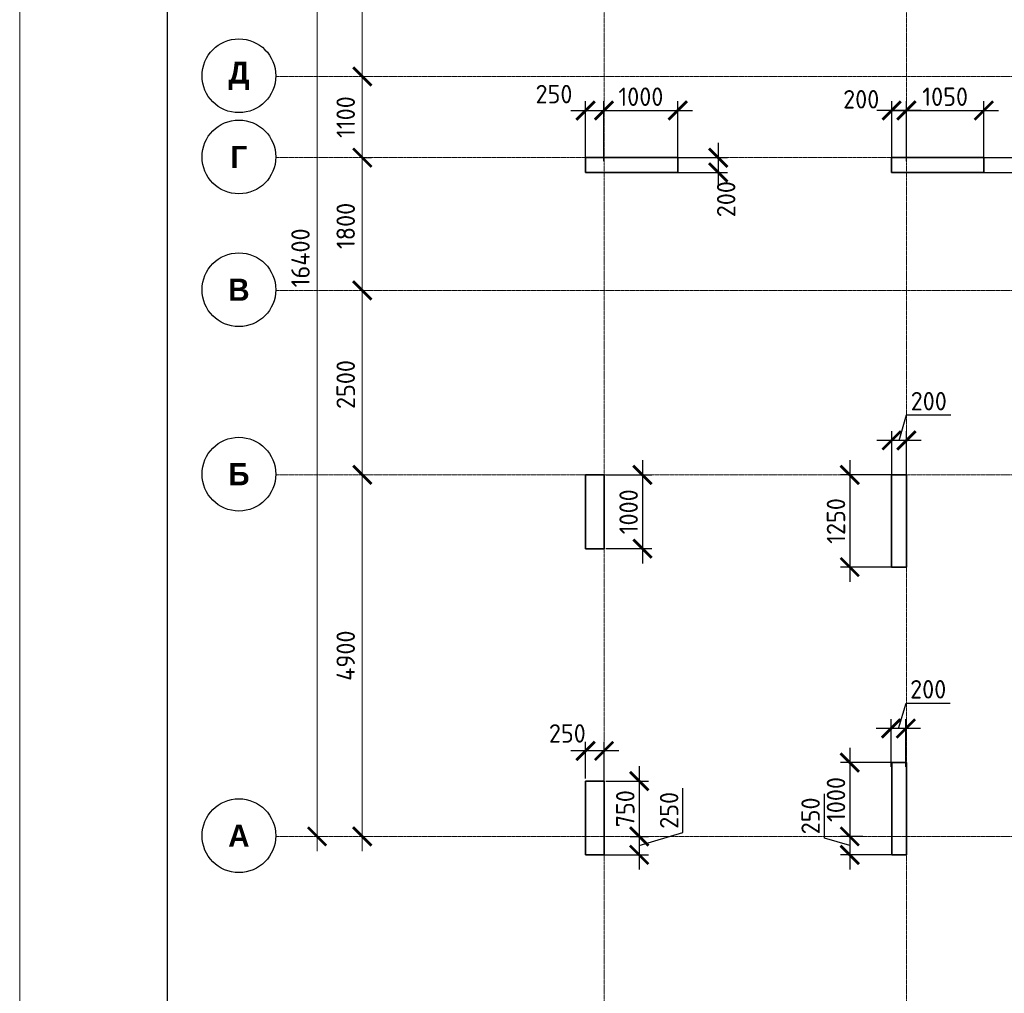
# Model space of a CAD drawing. Header units: millimetres. Extents: x 369815 to 1481759, y -423071 to -27917.
# Tile 29 of 256: x 436521 to 449869, y -314867 to -301670. Entities that reach past the tile are written whole.
import ezdxf

# ---------------------------------------------------------------- set-up
doc = ezdxf.new("R2010")
doc.units = ezdxf.units.MM
doc.linetypes.add('______5', pattern=[1100, 800, -100, 100, -100])
doc.linetypes.add('осевая', pattern=[50.8, 31.75, -6.35, 6.35, -6.35])
doc.layers.add('Колонна_ бетон', color=7, linetype='Continuous', lineweight=50, true_color=0xb4b496)
for name, color, linetype, lineweight in [('Оси', 40, '______5', 18), ('размер', 1, 'Continuous', 25), ('РАЗМЕРЫ', 1, 'Continuous', 9), ('ТОНКИЕ', 7, 'Continuous', 9)]:
    doc.layers.add(name, color=color, linetype=linetype, lineweight=lineweight)
doc.layers.add('ТОЛСТЫЕ_ОСНОВНЫЕ', color=6, linetype='Continuous')
doc.styles.add('Century Gothic', font='GOTHIC.TTF')
doc.styles.add('GOST-2.304_Type-B', font='GOST_Common.ttf')
doc.dimstyles.new('СПДС', dxfattribs={"dimscale": 100, "dimtxt": 2.5, "dimasz": 2.5, "dimexe": 1.25, "dimexo": 0, "dimtad": 1, "dimdec": 0, "dimtxsty": 'GOST-2.304_Type-B', "dimblk": 'ARCHTICK', "dimcen": 2.5, "dimdle": 2, "dimadec": 0, "dimazin": 2, "dimtfac": 0.75, "dimtdec": 0, "dimtmove": 1, "dimatfit": 3, "dimfxl": 1, "dimtolj": 1, "dimarcsym": 1})

# ---------------------------------------------------------------- blocks, each defined once
blk = doc.blocks.new('_ArchTick')
at = {"color": 0, "linetype": 'ByBlock', "const_width": 0.15}
blk.add_lwpolyline([(-0.5, -0.5), (0.5, 0.5)], dxfattribs=at)
blk = doc.blocks.new('*D2368')
at = {"color": 0, "lineweight": -2, "transparency": 16777216}
for p, q in [((979756, -14893), (979756, 1907)), ((979756, 1707), (979881, 1707)), ((979756, -14693), (979881, -14693))]:
    blk.add_line(p, q, dxfattribs=at)
at = {"layer": 'DEFPOINTS', "color": 0, "transparency": 16777216}
for p in [(979756, 1707), (979756, 1707), (979756, -14693)]:
    blk.add_point(p, dxfattribs=at)
at = {"color": 0, "lineweight": -2, "transparency": 16777216, "xscale": 250, "yscale": 250, "zscale": 250}
for p, rotation in [((979756, 1707), 90), ((979756, -14693), 270)]:
    blk.add_blockref('_ArchTick', p, dxfattribs=dict(at, rotation=rotation))
at = {"color": 0, "transparency": 16777216, "insert": (979531, -6851), "char_height": 250, "width": 104166.67, "attachment_point": 5, "rotation": 90, "style": 'GOST-2.304_Type-B'}
blk.add_mtext('\\A1;16400', dxfattribs=at)
blk = doc.blocks.new('NSY101')
at = {"color": 0, "linetype": 'ByBlock', "lineweight": -2}
blk.add_circle((0, 0), 50, dxfattribs=at)
blk = doc.blocks.new('СЛОЖНЫЙ_ОБЪЕКТ_23')
at = {"layer": 'Оси', "color": 16, "linetype": 'Continuous', "lineweight": 25, "transparency": 33554687, "xscale": 9.999999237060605, "yscale": 9.999999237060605, "zscale": 9.999999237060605}
blk.add_blockref('NSY101', (-12319, -19997), dxfattribs=at)
at = {"layer": 'Оси', "color": 16, "linetype": 'Continuous', "lineweight": 25, "transparency": 33554687, "insert": (-12319, -19997), "char_height": 300, "width": 460, "attachment_point": 5, "style": 'Century Gothic'}
blk.add_mtext('\\A1;{\\fCentury Gothic|i0|b1;\\H300.000000;\\W1.000000;\\C16;А}\\P', dxfattribs=at)
blk = doc.blocks.new('СЛОЖНЫЙ_ОБЪЕКТ_24')
at = {"layer": 'Оси', "color": 16, "linetype": 'Continuous', "lineweight": 25, "transparency": 33554687, "xscale": 9.999999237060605, "yscale": 9.999999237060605, "zscale": 9.999999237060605}
blk.add_blockref('NSY101', (-12319, -15097), dxfattribs=at)
at = {"layer": 'Оси', "color": 16, "linetype": 'Continuous', "lineweight": 25, "transparency": 33554687, "insert": (-12319, -15097), "char_height": 300, "width": 390, "attachment_point": 5, "style": 'Century Gothic'}
blk.add_mtext('\\A1;{\\fCentury Gothic|i0|b1;\\H300.000000;\\W1.000000;\\C16;Б}\\P', dxfattribs=at)
blk = doc.blocks.new('СЛОЖНЫЙ_ОБЪЕКТ_25')
at = {"layer": 'Оси', "color": 16, "linetype": 'Continuous', "lineweight": 25, "transparency": 33554687, "xscale": 9.999999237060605, "yscale": 9.999999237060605, "zscale": 9.999999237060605}
blk.add_blockref('NSY101', (-12319, -12597), dxfattribs=at)
at = {"layer": 'Оси', "color": 16, "linetype": 'Continuous', "lineweight": 25, "transparency": 33554687, "insert": (-12319, -12597), "char_height": 300, "width": 390, "attachment_point": 5, "style": 'Century Gothic'}
blk.add_mtext('\\A1;{\\fCentury Gothic|i0|b1;\\H300.000000;\\W1.000000;\\C16;В}\\P', dxfattribs=at)
blk = doc.blocks.new('СЛОЖНЫЙ_ОБЪЕКТ_26')
at = {"layer": 'Оси', "color": 16, "linetype": 'Continuous', "lineweight": 25, "transparency": 33554687, "xscale": 9.999999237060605, "yscale": 9.999999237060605, "zscale": 9.999999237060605}
blk.add_blockref('NSY101', (-12319, -10797), dxfattribs=at)
at = {"layer": 'Оси', "color": 16, "linetype": 'Continuous', "lineweight": 25, "transparency": 33554687, "insert": (-12319, -10797), "char_height": 300, "width": 345, "attachment_point": 5, "style": 'Century Gothic'}
blk.add_mtext('\\A1;{\\fCentury Gothic|i0|b1;\\H300.000000;\\W1.000000;\\C16;Г}\\P', dxfattribs=at)
blk = doc.blocks.new('СЛОЖНЫЙ_ОБЪЕКТ_27')
at = {"layer": 'Оси', "color": 16, "linetype": 'Continuous', "lineweight": 25, "transparency": 33554687, "xscale": 9.999999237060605, "yscale": 9.999999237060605, "zscale": 9.999999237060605}
blk.add_blockref('NSY101', (-12319, -9697), dxfattribs=at)
at = {"layer": 'Оси', "color": 16, "linetype": 'Continuous', "lineweight": 25, "transparency": 33554687, "insert": (-12319, -9697), "char_height": 300, "width": 470, "attachment_point": 5, "style": 'Century Gothic'}
blk.add_mtext('\\A1;{\\fCentury Gothic|i0|b1;\\H300.000000;\\W1.000000;\\C16;Д}\\P', dxfattribs=at)
blk = doc.blocks.new('*D2349')
at = {"color": 0, "lineweight": -2, "transparency": 16777216}
for p, q in [((980369, -14893), (980369, -9593)), ((980369, -9793), (980494, -9793)), ((980369, -14693), (980494, -14693))]:
    blk.add_line(p, q, dxfattribs=at)
at = {"layer": 'DEFPOINTS', "color": 0, "transparency": 16777216}
for p in [(980369, -9793), (980369, -9793), (980369, -14693)]:
    blk.add_point(p, dxfattribs=at)
at = {"color": 0, "lineweight": -2, "transparency": 16777216, "xscale": 250, "yscale": 250, "zscale": 250}
for p, rotation in [((980369, -9793), 90), ((980369, -14693), 270)]:
    blk.add_blockref('_ArchTick', p, dxfattribs=dict(at, rotation=rotation))
at = {"color": 0, "transparency": 16777216, "insert": (980144, -12243), "char_height": 250, "width": 83333.33, "attachment_point": 5, "rotation": 90, "style": 'GOST-2.304_Type-B'}
blk.add_mtext('\\A1;4900', dxfattribs=at)
blk = doc.blocks.new('*D2350')
at = {"color": 0, "lineweight": -2, "transparency": 16777216}
for p, q in [((980369, -9993), (980369, -7093)), ((980369, -7293), (980494, -7293)), ((980369, -9793), (980494, -9793))]:
    blk.add_line(p, q, dxfattribs=at)
at = {"layer": 'DEFPOINTS', "color": 0, "transparency": 16777216}
for p in [(980369, -7293), (980369, -7293), (980369, -9793)]:
    blk.add_point(p, dxfattribs=at)
at = {"color": 0, "lineweight": -2, "transparency": 16777216, "xscale": 250, "yscale": 250, "zscale": 250}
for p, rotation in [((980369, -7293), 90), ((980369, -9793), 270)]:
    blk.add_blockref('_ArchTick', p, dxfattribs=dict(at, rotation=rotation))
at = {"color": 0, "transparency": 16777216, "insert": (980144, -8568), "char_height": 250, "width": 83333.33, "attachment_point": 5, "rotation": 90, "style": 'GOST-2.304_Type-B'}
blk.add_mtext('\\A1;2500', dxfattribs=at)
blk = doc.blocks.new('*D2351')
at = {"color": 0, "lineweight": -2, "transparency": 16777216}
for p, q in [((980369, -7493), (980369, -5293)), ((980369, -5493), (980494, -5493)), ((980369, -7293), (980494, -7293))]:
    blk.add_line(p, q, dxfattribs=at)
at = {"layer": 'DEFPOINTS', "color": 0, "transparency": 16777216}
for p in [(980369, -5493), (980369, -5493), (980369, -7293)]:
    blk.add_point(p, dxfattribs=at)
at = {"color": 0, "lineweight": -2, "transparency": 16777216, "xscale": 250, "yscale": 250, "zscale": 250}
for p, rotation in [((980369, -5493), 90), ((980369, -7293), 270)]:
    blk.add_blockref('_ArchTick', p, dxfattribs=dict(at, rotation=rotation))
at = {"color": 0, "transparency": 16777216, "insert": (980144, -6418), "char_height": 250, "width": 83333.33, "attachment_point": 5, "rotation": 90, "style": 'GOST-2.304_Type-B'}
blk.add_mtext('\\A1;1800', dxfattribs=at)
blk = doc.blocks.new('*D2352')
at = {"color": 0, "lineweight": -2, "transparency": 16777216}
for p, q in [((980369, -5693), (980369, -4193)), ((980369, -4393), (980494, -4393)), ((980369, -5493), (980494, -5493))]:
    blk.add_line(p, q, dxfattribs=at)
at = {"layer": 'DEFPOINTS', "color": 0, "transparency": 16777216}
for p in [(980369, -4393), (980369, -4393), (980369, -5493)]:
    blk.add_point(p, dxfattribs=at)
at = {"color": 0, "lineweight": -2, "transparency": 16777216, "xscale": 250, "yscale": 250, "zscale": 250}
for p, rotation in [((980369, -4393), 90), ((980369, -5493), 270)]:
    blk.add_blockref('_ArchTick', p, dxfattribs=dict(at, rotation=rotation))
at = {"color": 0, "transparency": 16777216, "insert": (980144, -4943), "char_height": 250, "width": 83333.33, "attachment_point": 5, "rotation": 90, "style": 'GOST-2.304_Type-B'}
blk.add_mtext('\\A1;1100', dxfattribs=at)
blk = doc.blocks.new('*D2353')
at = {"color": 0, "lineweight": -2, "transparency": 16777216}
for p, q in [((980369, -4593), (980369, -1193)), ((980369, -1393), (980494, -1393)), ((980369, -4393), (980494, -4393))]:
    blk.add_line(p, q, dxfattribs=at)
at = {"layer": 'DEFPOINTS', "color": 0, "transparency": 16777216}
for p in [(980369, -1393), (980369, -1393), (980369, -4393)]:
    blk.add_point(p, dxfattribs=at)
at = {"color": 0, "lineweight": -2, "transparency": 16777216, "xscale": 250, "yscale": 250, "zscale": 250}
for p, rotation in [((980369, -1393), 90), ((980369, -4393), 270)]:
    blk.add_blockref('_ArchTick', p, dxfattribs=dict(at, rotation=rotation))
at = {"color": 0, "transparency": 16777216, "insert": (980144, -2918), "char_height": 250, "width": 83333.33, "attachment_point": 5, "rotation": 90, "style": 'GOST-2.304_Type-B'}
blk.add_mtext('\\A1;3000', dxfattribs=at)
blk = doc.blocks.new('*D1418')
at = {"layer": 'DEFPOINTS', "color": 0, "transparency": 16777216}
for p in [(444442, -302901), (444192, -303590), (444442, -303590)]:
    blk.add_point(p, dxfattribs=at)
at = {"layer": 'РАЗМЕРЫ', "color": 0, "lineweight": -2, "transparency": 16777216}
for p, q in [((444192, -303590), (444192, -302776)), ((444442, -303590), (444442, -302776)), ((443992, -302901), (444642, -302901))]:
    blk.add_line(p, q, dxfattribs=at)
at = {"layer": 'РАЗМЕРЫ', "color": 0, "lineweight": -2, "transparency": 16777216, "xscale": 250, "yscale": 250, "zscale": 250, "rotation": 180}
blk.add_blockref('_ArchTick', (444192, -302901), dxfattribs=at)
at = {"layer": 'РАЗМЕРЫ', "color": 0, "lineweight": -2, "transparency": 16777216, "xscale": 250, "yscale": 250, "zscale": 250}
blk.add_blockref('_ArchTick', (444442, -302901), dxfattribs=at)
at = {"layer": 'РАЗМЕРЫ', "color": 0, "transparency": 16777216, "insert": (443764, -302679), "char_height": 250, "attachment_point": 5, "style": 'GOST-2.304_Type-B'}
blk.add_mtext('\\A1;250', dxfattribs=at)
blk = doc.blocks.new('*D1419')
at = {"layer": 'DEFPOINTS', "color": 0, "transparency": 16777216}
for p in [(445442, -302901), (444442, -303590), (445442, -303590)]:
    blk.add_point(p, dxfattribs=at)
at = {"layer": 'РАЗМЕРЫ', "color": 0, "lineweight": -2, "transparency": 16777216}
for p, q in [((444442, -303590), (444442, -302776)), ((445442, -303590), (445442, -302776)), ((444242, -302901), (445642, -302901))]:
    blk.add_line(p, q, dxfattribs=at)
at = {"layer": 'РАЗМЕРЫ', "color": 0, "lineweight": -2, "transparency": 16777216, "xscale": 250, "yscale": 250, "zscale": 250, "rotation": 180}
blk.add_blockref('_ArchTick', (444442, -302901), dxfattribs=at)
at = {"layer": 'РАЗМЕРЫ', "color": 0, "lineweight": -2, "transparency": 16777216, "xscale": 250, "yscale": 250, "zscale": 250}
blk.add_blockref('_ArchTick', (445442, -302901), dxfattribs=at)
at = {"layer": 'РАЗМЕРЫ', "color": 0, "transparency": 16777216, "insert": (444942, -302714), "char_height": 250, "attachment_point": 5, "style": 'GOST-2.304_Type-B'}
blk.add_mtext('\\A1;1000', dxfattribs=at)
blk = doc.blocks.new('*D1420')
at = {"layer": 'DEFPOINTS', "color": 0, "transparency": 16777216}
for p in [(448342, -302901), (448342, -303590), (448542, -303590)]:
    blk.add_point(p, dxfattribs=at)
at = {"layer": 'РАЗМЕРЫ', "color": 0, "lineweight": -2, "transparency": 16777216}
for p, q in [((448342, -303590), (448342, -302776)), ((448542, -303590), (448542, -302776)), ((448742, -302901), (448142, -302901))]:
    blk.add_line(p, q, dxfattribs=at)
at = {"layer": 'РАЗМЕРЫ', "color": 0, "lineweight": -2, "transparency": 16777216, "xscale": 250, "yscale": 250, "zscale": 250, "rotation": 180}
blk.add_blockref('_ArchTick', (448342, -302901), dxfattribs=at)
at = {"layer": 'РАЗМЕРЫ', "color": 0, "lineweight": -2, "transparency": 16777216, "xscale": 250, "yscale": 250, "zscale": 250}
blk.add_blockref('_ArchTick', (448542, -302901), dxfattribs=at)
at = {"layer": 'РАЗМЕРЫ', "color": 0, "transparency": 16777216, "insert": (447929, -302749), "char_height": 250, "attachment_point": 5, "style": 'GOST-2.304_Type-B'}
blk.add_mtext('\\A1;200', dxfattribs=at)
blk = doc.blocks.new('*D1421')
at = {"layer": 'DEFPOINTS', "color": 0, "transparency": 16777216}
for p in [(449592, -302901), (448542, -303459), (449592, -303590, -360)]:
    blk.add_point(p, dxfattribs=at)
at = {"layer": 'РАЗМЕРЫ', "color": 0, "lineweight": -2, "transparency": 16777216}
for p, q in [((448542, -303459), (448542, -302776)), ((449592, -303590), (449592, -302776)), ((448342, -302901), (449792, -302901))]:
    blk.add_line(p, q, dxfattribs=at)
at = {"layer": 'РАЗМЕРЫ', "color": 0, "lineweight": -2, "transparency": 16777216, "xscale": 250, "yscale": 250, "zscale": 250, "rotation": 180}
blk.add_blockref('_ArchTick', (448542, -302901), dxfattribs=at)
at = {"layer": 'РАЗМЕРЫ', "color": 0, "lineweight": -2, "transparency": 16777216, "xscale": 250, "yscale": 250, "zscale": 250}
blk.add_blockref('_ArchTick', (449592, -302901), dxfattribs=at)
at = {"layer": 'РАЗМЕРЫ', "color": 0, "transparency": 16777216, "insert": (449067, -302714), "char_height": 250, "attachment_point": 5, "style": 'GOST-2.304_Type-B'}
blk.add_mtext('\\A1;1050', dxfattribs=at)
blk = doc.blocks.new('*D1422')
at = {"layer": 'DEFPOINTS', "color": 0, "transparency": 16777216}
for p in [(449592, -303540), (449592, -303740), (450211, -303740)]:
    blk.add_point(p, dxfattribs=at)
at = {"layer": 'РАЗМЕРЫ', "color": 0, "lineweight": -2, "transparency": 16777216}
for p, q in [((450211, -303340), (450211, -303940)), ((449592, -303540), (450336, -303540)), ((450211, -303640), (450533, -303958)), ((449592, -303740), (450336, -303740)), ((450533, -303958), (450533, -304558))]:
    blk.add_line(p, q, dxfattribs=at)
at = {"layer": 'РАЗМЕРЫ', "color": 0, "lineweight": -2, "transparency": 16777216, "xscale": 250, "yscale": 250, "zscale": 250}
for p, rotation in [((450211, -303540), 90), ((450211, -303740), 270)]:
    blk.add_blockref('_ArchTick', p, dxfattribs=dict(at, rotation=rotation))
at = {"layer": 'РАЗМЕРЫ', "color": 0, "transparency": 16777216, "insert": (450345, -304258), "char_height": 250, "attachment_point": 5, "rotation": 90, "style": 'GOST-2.304_Type-B'}
blk.add_mtext('\\A1;200', dxfattribs=at)
blk = doc.blocks.new('*D1423')
at = {"layer": 'DEFPOINTS', "color": 0, "transparency": 16777216}
for p in [(445377, -303540, -360), (445442, -303740, -360), (445991, -303740)]:
    blk.add_point(p, dxfattribs=at)
at = {"layer": 'РАЗМЕРЫ', "color": 0, "lineweight": -2, "transparency": 16777216}
for p, q in [((445991, -303340), (445991, -303940)), ((445377, -303540), (446116, -303540)), ((445442, -303740), (446116, -303740))]:
    blk.add_line(p, q, dxfattribs=at)
at = {"layer": 'РАЗМЕРЫ', "color": 0, "lineweight": -2, "transparency": 16777216, "xscale": 250, "yscale": 250, "zscale": 250}
for p, rotation in [((445991, -303540), 90), ((445991, -303740), 270)]:
    blk.add_blockref('_ArchTick', p, dxfattribs=dict(at, rotation=rotation))
at = {"layer": 'РАЗМЕРЫ', "color": 0, "transparency": 16777216, "insert": (446098, -304103), "char_height": 250, "attachment_point": 5, "rotation": 90, "style": 'GOST-2.304_Type-B'}
blk.add_mtext('\\A1;200', dxfattribs=at)
blk = doc.blocks.new('*D1433')
at = {"layer": 'DEFPOINTS', "color": 0, "transparency": 16777216}
for p in [(448342, -307372), (448342, -307890), (448542, -307890)]:
    blk.add_point(p, dxfattribs=at)
at = {"layer": 'РАЗМЕРЫ', "color": 0, "lineweight": -2, "transparency": 16777216}
for p, q in [((448442, -307372), (448545, -307028)), ((448545, -307028), (449145, -307028)), ((448342, -307890), (448342, -307247)), ((448542, -307890), (448542, -307247)), ((448742, -307372), (448142, -307372))]:
    blk.add_line(p, q, dxfattribs=at)
at = {"layer": 'РАЗМЕРЫ', "color": 0, "lineweight": -2, "transparency": 16777216, "xscale": 250, "yscale": 250, "zscale": 250, "rotation": 180}
blk.add_blockref('_ArchTick', (448342, -307372), dxfattribs=at)
at = {"layer": 'РАЗМЕРЫ', "color": 0, "lineweight": -2, "transparency": 16777216, "xscale": 250, "yscale": 250, "zscale": 250}
blk.add_blockref('_ArchTick', (448542, -307372), dxfattribs=at)
at = {"layer": 'РАЗМЕРЫ', "color": 0, "transparency": 16777216, "insert": (448845, -306841), "char_height": 250, "attachment_point": 5, "style": 'GOST-2.304_Type-B'}
blk.add_mtext('\\A1;200', dxfattribs=at)
blk = doc.blocks.new('*D1434')
at = {"layer": 'DEFPOINTS', "color": 0, "transparency": 16777216}
for p in [(448442, -307840, -360), (447774, -309090), (448442, -309090, -360)]:
    blk.add_point(p, dxfattribs=at)
at = {"layer": 'РАЗМЕРЫ', "color": 0, "lineweight": -2, "transparency": 16777216}
for p, q in [((447774, -307640), (447774, -309290)), ((448442, -307840), (447649, -307840)), ((448442, -309090), (447649, -309090))]:
    blk.add_line(p, q, dxfattribs=at)
at = {"layer": 'РАЗМЕРЫ', "color": 0, "lineweight": -2, "transparency": 16777216, "xscale": 250, "yscale": 250, "zscale": 250}
for p, rotation in [((447774, -307840), 90), ((447774, -309090), 270)]:
    blk.add_blockref('_ArchTick', p, dxfattribs=dict(at, rotation=rotation))
at = {"layer": 'РАЗМЕРЫ', "color": 0, "transparency": 16777216, "insert": (447587, -308465), "char_height": 250, "attachment_point": 5, "rotation": 90, "style": 'GOST-2.304_Type-B'}
blk.add_mtext('\\A1;1250', dxfattribs=at)
blk = doc.blocks.new('*D1396')
at = {"layer": 'DEFPOINTS', "color": 0, "transparency": 16777216}
for p in [(444467, -307840), (444467, -308840), (444964, -308840)]:
    blk.add_point(p, dxfattribs=at)
at = {"layer": 'размер', "color": 0, "lineweight": -2, "transparency": 16777216}
for p, q in [((444964, -307640), (444964, -309040)), ((444467, -307840), (445089, -307840)), ((444467, -308840), (445089, -308840))]:
    blk.add_line(p, q, dxfattribs=at)
at = {"layer": 'размер', "color": 0, "lineweight": -2, "transparency": 16777216, "xscale": 250, "yscale": 250, "zscale": 250}
for p, rotation in [((444964, -307840), 90), ((444964, -308840), 270)]:
    blk.add_blockref('_ArchTick', p, dxfattribs=dict(at, rotation=rotation))
at = {"layer": 'размер', "color": 0, "transparency": 16777216, "insert": (444776, -308340), "char_height": 250, "attachment_point": 5, "rotation": 90, "style": 'GOST-2.304_Type-B'}
blk.add_mtext('\\A1;1000', dxfattribs=at)
blk = doc.blocks.new('*D1553')
at = {"layer": 'DEFPOINTS', "color": 0, "transparency": 16777216}
for p in [(448334, -311277), (448334, -311795), (448534, -311795)]:
    blk.add_point(p, dxfattribs=at)
at = {"layer": 'РАЗМЕРЫ', "color": 0, "lineweight": -2, "transparency": 16777216}
for p, q in [((448434, -311277), (448537, -310933)), ((448537, -310933), (449137, -310933)), ((448734, -311277), (448134, -311277)), ((448334, -311795), (448334, -311152)), ((448534, -311795), (448534, -311152))]:
    blk.add_line(p, q, dxfattribs=at)
at = {"layer": 'РАЗМЕРЫ', "color": 0, "lineweight": -2, "transparency": 16777216, "xscale": 250, "yscale": 250, "zscale": 250, "rotation": 180}
blk.add_blockref('_ArchTick', (448334, -311277), dxfattribs=at)
at = {"layer": 'РАЗМЕРЫ', "color": 0, "lineweight": -2, "transparency": 16777216, "xscale": 250, "yscale": 250, "zscale": 250}
blk.add_blockref('_ArchTick', (448534, -311277), dxfattribs=at)
at = {"layer": 'РАЗМЕРЫ', "color": 0, "transparency": 16777216, "insert": (448837, -310746), "char_height": 250, "attachment_point": 5, "style": 'GOST-2.304_Type-B'}
blk.add_mtext('\\A1;200', dxfattribs=at)
blk = doc.blocks.new('*D1554')
at = {"layer": 'DEFPOINTS', "color": 0, "transparency": 16777216}
for p in [(448430, -311740, -360), (447774, -312740), (447950, -312740, -160)]:
    blk.add_point(p, dxfattribs=at)
at = {"layer": 'РАЗМЕРЫ', "color": 0, "lineweight": -2, "transparency": 16777216}
for p, q in [((447774, -311540), (447774, -312940)), ((448430, -311740), (447649, -311740)), ((447950, -312740), (447649, -312740))]:
    blk.add_line(p, q, dxfattribs=at)
at = {"layer": 'РАЗМЕРЫ', "color": 0, "lineweight": -2, "transparency": 16777216, "xscale": 250, "yscale": 250, "zscale": 250}
for p, rotation in [((447774, -311740), 90), ((447774, -312740), 270)]:
    blk.add_blockref('_ArchTick', p, dxfattribs=dict(at, rotation=rotation))
at = {"layer": 'РАЗМЕРЫ', "color": 0, "transparency": 16777216, "insert": (447587, -312240), "char_height": 250, "attachment_point": 5, "rotation": 90, "style": 'GOST-2.304_Type-B'}
blk.add_mtext('\\A1;1000', dxfattribs=at)
blk = doc.blocks.new('*D1555')
at = {"layer": 'DEFPOINTS', "color": 0, "transparency": 16777216}
for p in [(444467, -311990), (444795, -312740, 160), (444919, -312740)]:
    blk.add_point(p, dxfattribs=at)
at = {"layer": 'размер', "color": 0, "lineweight": -2, "transparency": 16777216}
for p, q in [((444919, -311790), (444919, -312940)), ((444467, -311990), (445044, -311990)), ((444795, -312740), (445044, -312740))]:
    blk.add_line(p, q, dxfattribs=at)
at = {"layer": 'размер', "color": 0, "lineweight": -2, "transparency": 16777216, "xscale": 250, "yscale": 250, "zscale": 250}
for p, rotation in [((444919, -311990), 90), ((444919, -312740), 270)]:
    blk.add_blockref('_ArchTick', p, dxfattribs=dict(at, rotation=rotation))
at = {"layer": 'размер', "color": 0, "transparency": 16777216, "insert": (444731, -312365), "char_height": 250, "attachment_point": 5, "rotation": 90, "style": 'GOST-2.304_Type-B'}
blk.add_mtext('\\A1;750', dxfattribs=at)
blk = doc.blocks.new('*D1556')
at = {"layer": 'DEFPOINTS', "color": 0, "transparency": 16777216}
for p in [(444192, -311581), (444192, -311956), (444443, -312040)]:
    blk.add_point(p, dxfattribs=at)
at = {"layer": 'размер', "color": 0, "lineweight": -2, "transparency": 16777216}
for p, q in [((444192, -311956), (444192, -311456)), ((444443, -312040), (444443, -311456)), ((444643, -311581), (443992, -311581))]:
    blk.add_line(p, q, dxfattribs=at)
at = {"layer": 'размер', "color": 0, "lineweight": -2, "transparency": 16777216, "xscale": 250, "yscale": 250, "zscale": 250, "rotation": 180}
blk.add_blockref('_ArchTick', (444192, -311581), dxfattribs=at)
at = {"layer": 'размер', "color": 0, "lineweight": -2, "transparency": 16777216, "xscale": 250, "yscale": 250, "zscale": 250}
blk.add_blockref('_ArchTick', (444443, -311581), dxfattribs=at)
at = {"layer": 'размер', "color": 0, "transparency": 16777216, "insert": (443945, -311344), "char_height": 250, "attachment_point": 5, "style": 'GOST-2.304_Type-B'}
blk.add_mtext('\\A1;250', dxfattribs=at)
blk = doc.blocks.new('*D1557')
at = {"layer": 'DEFPOINTS', "color": 0, "transparency": 16777216}
for p in [(444795, -312740, -560), (444444, -312990, -560), (444919, -312990)]:
    blk.add_point(p, dxfattribs=at)
at = {"layer": 'размер', "color": 0, "lineweight": -2, "transparency": 16777216}
for p, q in [((445512, -312687), (445512, -312087)), ((444919, -312540), (444919, -313190)), ((444795, -312740), (445044, -312740)), ((444919, -312865), (445512, -312687)), ((444444, -312990), (445044, -312990))]:
    blk.add_line(p, q, dxfattribs=at)
at = {"layer": 'размер', "color": 0, "lineweight": -2, "transparency": 16777216, "xscale": 250, "yscale": 250, "zscale": 250}
for p, rotation in [((444919, -312740), 90), ((444919, -312990), 270)]:
    blk.add_blockref('_ArchTick', p, dxfattribs=dict(at, rotation=rotation))
at = {"layer": 'размер', "color": 0, "transparency": 16777216, "insert": (445325, -312387), "char_height": 250, "attachment_point": 5, "rotation": 90, "style": 'GOST-2.304_Type-B'}
blk.add_mtext('\\A1;250', dxfattribs=at)
blk = doc.blocks.new('*D1558')
at = {"layer": 'DEFPOINTS', "color": 0, "transparency": 16777216}
for p in [(447950, -312740, -560), (447774, -312990), (448342, -312990, -760)]:
    blk.add_point(p, dxfattribs=at)
at = {"layer": 'РАЗМЕРЫ', "color": 0, "lineweight": -2, "transparency": 16777216}
for p, q in [((447430, -312762), (447430, -312162)), ((447774, -312540), (447774, -313190)), ((447950, -312740), (447649, -312740)), ((447774, -312865), (447430, -312762)), ((448342, -312990), (447649, -312990))]:
    blk.add_line(p, q, dxfattribs=at)
at = {"layer": 'РАЗМЕРЫ', "color": 0, "lineweight": -2, "transparency": 16777216, "xscale": 250, "yscale": 250, "zscale": 250}
for p, rotation in [((447774, -312740), 90), ((447774, -312990), 270)]:
    blk.add_blockref('_ArchTick', p, dxfattribs=dict(at, rotation=rotation))
at = {"layer": 'РАЗМЕРЫ', "color": 0, "transparency": 16777216, "insert": (447243, -312462), "char_height": 250, "attachment_point": 5, "rotation": 90, "style": 'GOST-2.304_Type-B'}
blk.add_mtext('\\A1;250', dxfattribs=at)
blk = doc.blocks.new('*U133')
at = {"layer": 'ТОЛСТЫЕ_ОСНОВНЫЕ', "color": 6}
blk.add_lwpolyline([(20, 5), (589, 5), (589, 415), (20, 415)], close=True, dxfattribs=at)
at = {"layer": 'ТОНКИЕ'}
blk.add_lwpolyline([(0, 0), (594, 0), (594, 420), (0, 420)], close=True, dxfattribs=at)
blk = doc.blocks.new('оси2')
at = {"layer": 'Оси', "color": 16, "linetype": 'осевая', "lineweight": 0, "ltscale": 0.5, "transparency": 33554687}
for p, q in [((983645.5, 5465.4), (983645.8, -20755.1)), ((987745.5, 5465.4), (987745.5, -20739.3)), ((979200, -4392.9), (1032582.1, -4392.9)), ((979200, -5492.9), (1032582.1, -5492.9)), ((979200, -7292.9), (1032582.1, -7292.9)), ((979200, -9792.9), (1032582.1, -9792.9)), ((979200, -14692.9), (1032582.1, -14692.9))]:
    blk.add_line(p, q, dxfattribs=at)
at = {"layer": 'Оси', "color": 16, "linetype": 'Continuous', "lineweight": 25, "transparency": 33554687}
for name in ['СЛОЖНЫЙ_ОБЪЕКТ_27', 'СЛОЖНЫЙ_ОБЪЕКТ_26', 'СЛОЖНЫЙ_ОБЪЕКТ_25', 'СЛОЖНЫЙ_ОБЪЕКТ_24', 'СЛОЖНЫЙ_ОБЪЕКТ_23']:
    blk.add_blockref(name, (991015, 5314), dxfattribs=at)
for base, p1, p2, picture, middle in [((979756.2, 1707.1), (979756.2, -14692.9), (979756.2, 1707.1), '*D2368', (979756.2, -6851.5)), ((980368.8, -1392.9), (980368.8, -4392.9), (980368.8, -1392.9), '*D2353', (980368.8, -2918)), ((980368.8, -4392.9), (980368.8, -5492.9), (980368.8, -4392.9), '*D2352', (980368.8, -4942.9)), ((980368.8, -5492.9), (980368.8, -7292.9), (980368.8, -5492.9), '*D2351', (980368.8, -6418)), ((980368.8, -7292.9), (980368.8, -9792.9), (980368.8, -7292.9), '*D2350', (980368.8, -8568)), ((980368.8, -9792.9), (980368.8, -14692.9), (980368.8, -9792.9), '*D2349', (980368.8, -12242.9))]:
    dim = blk.add_linear_dim(base=base, p1=p1, p2=p2, angle=90, dimstyle='СПДС', override={"dimgap": 1})
    dim.commit()
    dim.dimension.update_dxf_attribs({"geometry": picture, "text_midpoint": middle, "dimtype": 160})

msp = doc.modelspace()

# ---------------------------------------------------------------- linework, layer by layer
at = {"layer": 'Колонна_ бетон', "color": 180, "linetype": 'Continuous', "lineweight": 35, "transparency": 33554687}
for p, q in [((444191.9, -303740.3, -200), (444191.9, -303540.3, -200)), ((445441.9, -303540.3, -200), (444191.9, -303540.3, -200)), ((445441.9, -303740.3, -200), (445441.9, -303540.3, -200)), ((448341.9, -303740.3, -200), (448341.9, -303540.3, -200)), ((448341.9, -303540.3, -200), (449591.9, -303540.3, -200)), ((449591.9, -303540.3, -200), (449591.9, -303740.3, -200)), ((445441.9, -303740.3, -200), (444191.9, -303740.3, -200)), ((449591.9, -303740.3, -200), (448341.9, -303740.3, -200)), ((444192, -308840.4, -360), (444192, -307840.4, -360)), ((444192, -307840.4, -360), (444442.2, -307840.4, -720)), ((444442.2, -307840.4, -560), (444442.2, -308840.4, -560)), ((448341.9, -309090.3, -200), (448341.9, -307840.3, -200)), ((448341.9, -307840.3, -200), (448541.9, -307840.3, -200)), ((448541.9, -309090.3, -200), (448541.9, -307840.3, -200)), ((444442.2, -308840.4, -360), (444192, -308840.4, -360)), ((448341.9, -309090.3, -200), (448541.9, -309090.3, -200)), ((448342, -312990.1, -560), (448342, -311740.1, -560)), ((448342, -311740.1, -560), (448542, -311740.1, -560)), ((448542, -312990.1, -560), (448542, -311740.1, -560)), ((444192.2, -311990.1, -560), (444442.5, -311990.1, -560)), ((444192.2, -312990.1, -560), (444192.2, -311990.1, -560)), ((444442.2, -312990.1, -560), (444442.2, -311990.1, -560)), ((444192.2, -312990.1, -560), (444444.4, -312990.1, -560)), ((448342, -312990.1, -560), (448542, -312990.1, -560))]:
    msp.add_line(p, q, dxfattribs=at)
at = {"layer": 'РАЗМЕРЫ', "color": 1}
msp.add_line((444471.6, -307840.4, -720), (444132.4, -307840.4, -720), dxfattribs=at)

# ---------------------------------------------------------------- block references
at = {"xscale": 100, "yscale": 100, "zscale": 100}
msp.add_blockref('*U133', (436520.8, -330877.6, 3100), dxfattribs=at)
at = {"layer": 'РАЗМЕРЫ'}
msp.add_blockref('оси2', (-539203.5, -298047.4, -560), dxfattribs=at)

# ---------------------------------------------------------------- dimensions: what is measured, and where the dimension line sits
at = {"layer": 'размер', "color": 146, "true_color": 0x006272}
for base, p1, p2, picture, middle in [((444963.6, -308840.3, -360), (444467, -307840.3, -360), (444467, -308840.3, -360), '*D1396', (444776.1, -308340.3, -360)), ((444918.6, -312740.3, -720), (444467.4, -311990.1, -720), (444795.4, -312740.3, -560), '*D1555', (444731.1, -312365.2, -720)), ((444918.6, -312990.1), (444795.4, -312740.3, -560), (444444.4, -312990.1, -560), '*D1557', (445324.8, -312624.6))]:
    dim = msp.add_linear_dim(base=base, p1=p1, p2=p2, angle=90, dimstyle='СПДС', dxfattribs=at)
    dim.commit()
    dim.dimension.update_dxf_attribs({"geometry": picture, "text_midpoint": middle})
dim = msp.add_linear_dim(base=(444192.2, -311580.9, -720), p1=(444442.5, -312040.1, -720), p2=(444192.2, -311955.9, -720), dimstyle='СПДС', dxfattribs=at)
dim.commit()
dim.dimension.update_dxf_attribs({"geometry": '*D1556', "text_midpoint": (443945.4, -311531, -720), "dimtype": 160})
at = {"layer": 'РАЗМЕРЫ', "color": 146, "true_color": 0x006272}
for base, p1, p2, picture, middle in [((444441.9, -302901.5), (444192, -303590.3), (444441.9, -303590.3), '*D1418', (443764.4, -302866.4)), ((448342, -302901.5), (448541.9, -303590.3), (448342, -303590.3), '*D1420', (447928.9, -302936.5))]:
    dim = msp.add_linear_dim(base=base, p1=p1, p2=p2, dimstyle='СПДС', override={"dimtofl": 0}, dxfattribs=at)
    dim.commit()
    dim.dimension.update_dxf_attribs({"geometry": picture, "text_midpoint": middle, "dimtype": 160})
for base, p1, p2, picture, middle in [((445442, -302901.5), (444441.9, -303590.3), (445442, -303590.3), '*D1419', (444942, -302714)), ((449592, -302901.5), (448541.9, -303459), (449592, -303590.3, -360), '*D1421', (449067, -302714)), ((448342, -307372), (448542, -307890.3), (448342, -307890.3), '*D1433', (448607.7, -306840.7)), ((448334, -311276.8, -560), (448534, -311795.1, -560), (448334, -311795.1, -560), '*D1553', (448599.7, -310745.6, -560))]:
    dim = msp.add_linear_dim(base=base, p1=p1, p2=p2, dimstyle='СПДС', override={"dimtofl": 0}, dxfattribs=at)
    dim.commit()
    dim.dimension.update_dxf_attribs({"geometry": picture, "text_midpoint": middle})
for base, p1, p2, picture, middle in [((445990.6, -303740), (445377.1, -303540, -360), (445442, -303740, -360), '*D1423', (446285.8, -304102.6)), ((450211.1, -303740.3), (449592, -303540.3), (449592, -303740.3), '*D1422', (450532.6, -304020))]:
    dim = msp.add_linear_dim(base=base, p1=p1, p2=p2, angle=90, dimstyle='СПДС', override={"dimtofl": 0}, dxfattribs=at)
    dim.commit()
    dim.dimension.update_dxf_attribs({"geometry": picture, "text_midpoint": middle, "dimtype": 160})
for base, p1, p2, picture, middle in [((447774.1, -309090.3, 160), (448442, -307840.3, -200), (448442, -309090.3, -200), '*D1434', (447586.6, -308465.3, 160)), ((447774.2, -312740.3, -200), (448430, -311740.1, -560), (447949.7, -312740.3, -360), '*D1554', (447586.7, -312240.2, -200)), ((447774.2, -312990.1, 200), (447949.7, -312740.3, -360), (448342, -312990.1, -560), '*D1558', (447243, -312699.6, 200))]:
    dim = msp.add_linear_dim(base=base, p1=p1, p2=p2, angle=90, dimstyle='СПДС', override={"dimtofl": 0}, dxfattribs=at)
    dim.commit()
    dim.dimension.update_dxf_attribs({"geometry": picture, "text_midpoint": middle})

doc.saveas('drawing.dxf')
